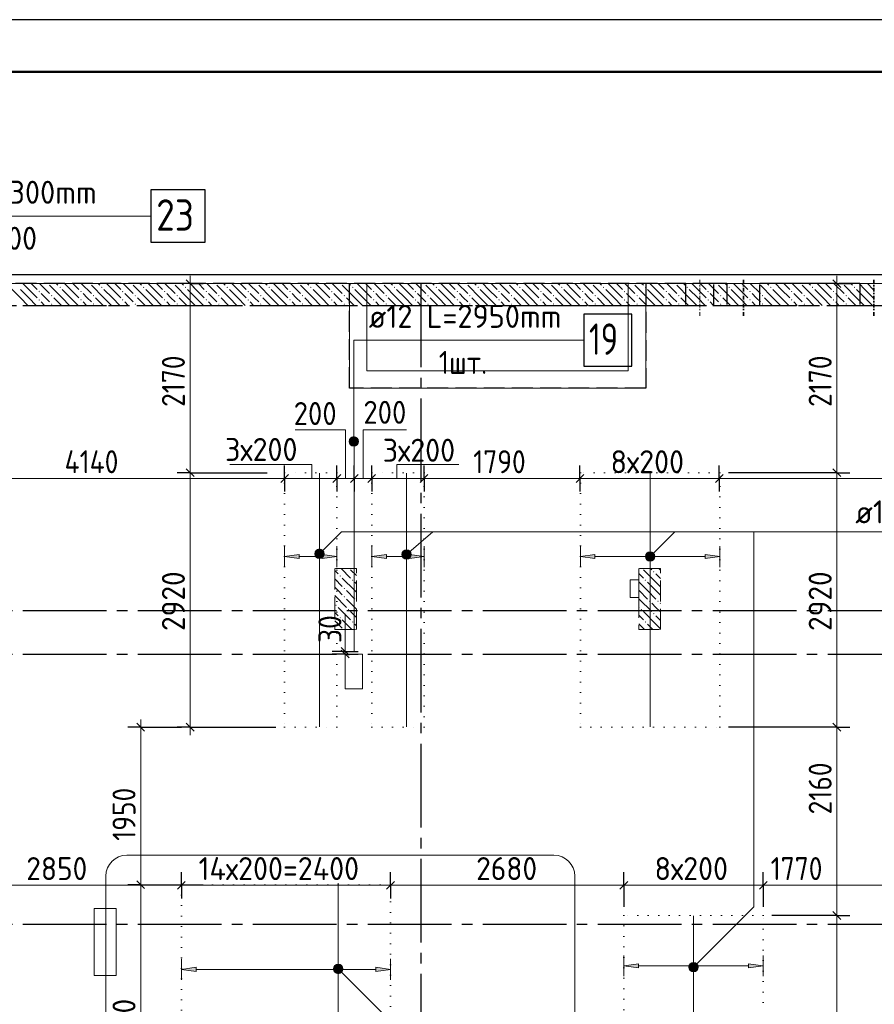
# Model space of a CAD drawing. Header units: millimetres. Extents: x 0 to 50400, y 0 to 35640.
# Tile 18 of 21: x 19908 to 29720, y 24343 to 35640. Entities that reach past the tile are written whole.
import ezdxf

# ---------------------------------------------------------------- set-up
doc = ezdxf.new("R2010")
doc.units = ezdxf.units.MM
for name, pattern in [('______2', [324, 240, -84]), ('______5', [1320, 960, -120, 120, -120]), ('______9', [120, 0, -120])]:
    doc.linetypes.add(name, pattern=pattern)
for name, color, linetype, lineweight in [('Standard', 7, 'Continuous', 25), ('ДОП Верх по Х', 7, 'Continuous', 25), ('ЖБ Перекрытие верхний уровень', 7, 'Continuous', 35), ('ЖБ Перекрытие средний уровень', 7, 'Continuous', 35), ('ЖБ Пилон', 7, 'Continuous', 35), ('ЖБ Стена верхний уровень', 7, 'Continuous', 35), ('Общий01', 7, 'Continuous', 13), ('Позиционная метка номер позиции', 7, 'Continuous', 13), ('Размерная линия_ общее', 7, 'Continuous', 13), ('Тени', 7, 'Continuous', 13)]:
    doc.layers.add(name, color=color, linetype=linetype, lineweight=lineweight)
doc.layers.add('Оси', color=7, linetype='______5', true_color=0x656565)
doc.styles.add('ISOCPEUR', font='txt')

msp = doc.modelspace()

# ---------------------------------------------------------------- hatches: boundary and pattern name
at = {"layer": 'ДОП Верх по Х', "linetype": 'Continuous', "lineweight": 13, "transparency": 33554687}
for points in [[(23118, 29456), (22950, 29480), (23118, 29504)], [(24118, 29456), (23950, 29480), (24118, 29504)], [(26513, 29456), (26345, 29480), (26513, 29504)], [(21933, 24720), (21765, 24744), (21933, 24768)], [(27013, 24760), (26845, 24784), (27013, 24808)]]:
    msp.add_hatch(color=7, dxfattribs=at).paths.add_polyline_path(points, flags=16)
for points in [[(23382, 29456), (23550, 29480), (23382, 29504)], [(24382, 29456), (24550, 29480), (24382, 29504)], [(27777, 29456), (27945, 29480), (27777, 29504)], [(23997, 24720), (24165, 24744), (23997, 24768)], [(28277, 24760), (28445, 24784), (28277, 24808)]]:
    msp.add_hatch(color=7, dxfattribs=at).paths.add_polyline_path(points)
at = {"layer": 'ЖБ Пилон', "linetype": 'Continuous', "lineweight": 18, "transparency": 33554687}
for points in [[(23580, 29257), (23588, 29265), (23595, 29257), (23588, 29250)], [(27180, 29305), (27188, 29313), (27195, 29305), (27188, 29297)], [(23724, 29209), (23732, 29217), (23739, 29209), (23732, 29201)], [(27084, 29209), (27092, 29217), (27099, 29209), (27092, 29201)], [(23628, 29113), (23636, 29121), (23643, 29113), (23636, 29105)], [(23532, 28921), (23540, 28929), (23547, 28921), (23540, 28913)], [(23628, 29017), (23636, 29025), (23643, 29017), (23636, 29010)], [(23772, 28969), (23775, 28973), (23775, 28966)], [(27132, 28969), (27140, 28977), (27147, 28969), (27140, 28961)], [(27228, 28969), (27236, 28977), (27243, 28969), (27236, 28961)], [(23676, 28873), (23684, 28881), (23691, 28873), (23684, 28865)], [(27036, 28873), (27044, 28881), (27051, 28873), (27044, 28865)], [(27180, 28825), (27188, 28833), (27195, 28825), (27188, 28817)], [(23580, 28777), (23588, 28785), (23595, 28777), (23588, 28770)], [(23724, 28729), (23732, 28737), (23739, 28729), (23732, 28721)], [(27084, 28729), (27092, 28737), (27099, 28729), (27092, 28721)]]:
    msp.add_hatch(color=7, dxfattribs=at).paths.add_polyline_path(points, flags=16)
at = {"layer": 'ЖБ Стена верхний уровень', "linetype": 'Continuous', "lineweight": 18, "transparency": 33554687}
for points in [[(20230, 32612), (20228, 32610), (20225, 32612)], [(20364, 32569), (20372, 32577), (20379, 32569), (20372, 32561)], [(20710, 32612), (20708, 32610), (20705, 32612)], [(20844, 32569), (20852, 32577), (20859, 32569), (20852, 32561)], [(21190, 32612), (21188, 32610), (21185, 32612)], [(21324, 32569), (21332, 32577), (21339, 32569), (21332, 32561)], [(21670, 32612), (21668, 32610), (21665, 32612)], [(21804, 32569), (21812, 32577), (21819, 32569), (21812, 32561)], [(22150, 32612), (22148, 32610), (22145, 32612)], [(22284, 32569), (22292, 32577), (22299, 32569), (22292, 32561)], [(22630, 32612), (22628, 32610), (22625, 32612)], [(22764, 32569), (22772, 32577), (22779, 32569), (22772, 32561)], [(23110, 32612), (23108, 32610), (23105, 32612)], [(23244, 32569), (23252, 32577), (23259, 32569), (23252, 32561)], [(23590, 32612), (23588, 32610), (23585, 32612)], [(23724, 32569), (23732, 32577), (23739, 32569), (23732, 32561)], [(24070, 32612), (24068, 32610), (24065, 32612)], [(24204, 32569), (24212, 32577), (24219, 32569), (24212, 32561)], [(24550, 32612), (24548, 32610), (24545, 32612)], [(24684, 32569), (24692, 32577), (24699, 32569), (24692, 32561)], [(25030, 32612), (25028, 32610), (25025, 32612)], [(25164, 32569), (25172, 32577), (25179, 32569), (25172, 32561)], [(25510, 32612), (25508, 32610), (25505, 32612)], [(25644, 32569), (25652, 32577), (25659, 32569), (25652, 32561)], [(25990, 32612), (25988, 32610), (25985, 32612)], [(26124, 32569), (26132, 32577), (26139, 32569), (26132, 32561)], [(26470, 32612), (26468, 32610), (26465, 32612)], [(26604, 32569), (26612, 32577), (26619, 32569), (26612, 32561)], [(26950, 32612), (26948, 32610), (26945, 32612)], [(27084, 32569), (27092, 32577), (27099, 32569), (27092, 32561)], [(27430, 32612), (27428, 32610), (27425, 32612)], [(27564, 32569), (27572, 32577), (27579, 32569), (27572, 32561)], [(27910, 32612), (27908, 32610), (27905, 32612)], [(28044, 32569), (28052, 32577), (28059, 32569), (28052, 32561)], [(28390, 32612), (28388, 32610), (28385, 32612)], [(28524, 32569), (28532, 32577), (28539, 32569), (28532, 32561)], [(28870, 32612), (28868, 32610), (28865, 32612)], [(29004, 32569), (29012, 32577), (29019, 32569), (29012, 32561)], [(29350, 32612), (29348, 32610), (29345, 32612)], [(29484, 32569), (29492, 32577), (29499, 32569), (29492, 32561)], [(20124, 32521), (20132, 32529), (20139, 32521), (20132, 32513)], [(20124, 32425), (20132, 32433), (20139, 32425), (20132, 32417)], [(20268, 32473), (20276, 32481), (20283, 32473), (20276, 32466)], [(20604, 32521), (20612, 32529), (20619, 32521), (20612, 32513)], [(20604, 32425), (20612, 32433), (20619, 32425), (20612, 32417)], [(20748, 32473), (20756, 32481), (20763, 32473), (20756, 32466)], [(21084, 32521), (21092, 32529), (21099, 32521), (21092, 32513)], [(21084, 32425), (21092, 32433), (21099, 32425), (21092, 32417)], [(21228, 32473), (21236, 32481), (21243, 32473), (21236, 32466)], [(21564, 32521), (21572, 32529), (21579, 32521), (21572, 32513)], [(21564, 32425), (21572, 32433), (21579, 32425), (21572, 32417)], [(21708, 32473), (21716, 32481), (21723, 32473), (21716, 32466)], [(22044, 32521), (22052, 32529), (22059, 32521), (22052, 32513)], [(22044, 32425), (22052, 32433), (22059, 32425), (22052, 32417)], [(22188, 32473), (22196, 32481), (22203, 32473), (22196, 32466)], [(22524, 32521), (22532, 32529), (22539, 32521), (22532, 32513)], [(22524, 32425), (22532, 32433), (22539, 32425), (22532, 32417)], [(22668, 32473), (22676, 32481), (22683, 32473), (22676, 32466)], [(23004, 32521), (23012, 32529), (23019, 32521), (23012, 32513)], [(23004, 32425), (23012, 32433), (23019, 32425), (23012, 32417)], [(23148, 32473), (23156, 32481), (23163, 32473), (23156, 32466)], [(23484, 32521), (23492, 32529), (23499, 32521), (23492, 32513)], [(23484, 32425), (23492, 32433), (23499, 32425), (23492, 32417)], [(23628, 32473), (23636, 32481), (23643, 32473), (23636, 32466)], [(23964, 32521), (23972, 32529), (23979, 32521), (23972, 32513)], [(23964, 32425), (23972, 32433), (23979, 32425), (23972, 32417)], [(24108, 32473), (24116, 32481), (24123, 32473), (24116, 32466)], [(24444, 32521), (24452, 32529), (24459, 32521), (24452, 32513)], [(24444, 32425), (24452, 32433), (24459, 32425), (24452, 32417)], [(24588, 32473), (24596, 32481), (24603, 32473), (24596, 32466)], [(24924, 32521), (24932, 32529), (24939, 32521), (24932, 32513)], [(24924, 32425), (24932, 32433), (24939, 32425), (24932, 32417)], [(25068, 32473), (25076, 32481), (25083, 32473), (25076, 32466)], [(25404, 32521), (25412, 32529), (25419, 32521), (25412, 32513)], [(25404, 32425), (25412, 32433), (25419, 32425), (25412, 32417)], [(25548, 32473), (25556, 32481), (25563, 32473), (25556, 32466)], [(25884, 32521), (25892, 32529), (25899, 32521), (25892, 32513)], [(25884, 32425), (25892, 32433), (25899, 32425), (25892, 32417)], [(26028, 32473), (26036, 32481), (26043, 32473), (26036, 32466)], [(26364, 32521), (26372, 32529), (26379, 32521), (26372, 32513)], [(26364, 32425), (26372, 32433), (26379, 32425), (26372, 32417)], [(26508, 32473), (26516, 32481), (26523, 32473), (26516, 32466)], [(26844, 32521), (26852, 32529), (26859, 32521), (26852, 32513)], [(26844, 32425), (26852, 32433), (26859, 32425), (26852, 32417)], [(26988, 32473), (26996, 32481), (27003, 32473), (26996, 32466)], [(27324, 32521), (27332, 32529), (27339, 32521), (27332, 32513)], [(27324, 32425), (27332, 32433), (27339, 32425), (27332, 32417)], [(27468, 32473), (27476, 32481), (27483, 32473), (27476, 32466)], [(27804, 32521), (27812, 32529), (27819, 32521), (27812, 32513)], [(27804, 32425), (27812, 32433), (27819, 32425), (27812, 32417)], [(27948, 32473), (27956, 32481), (27963, 32473), (27956, 32466)], [(28284, 32521), (28292, 32529), (28299, 32521), (28292, 32513)], [(28284, 32425), (28292, 32433), (28299, 32425), (28292, 32417)], [(28428, 32473), (28436, 32481), (28443, 32473), (28436, 32466)], [(28764, 32521), (28772, 32529), (28779, 32521), (28772, 32513)], [(28764, 32425), (28772, 32433), (28779, 32425), (28772, 32417)], [(28908, 32473), (28916, 32481), (28923, 32473), (28916, 32466)], [(29244, 32521), (29252, 32529), (29259, 32521), (29252, 32513)], [(29244, 32425), (29252, 32433), (29259, 32425), (29252, 32417)], [(29388, 32473), (29396, 32481), (29403, 32473), (29396, 32466)], [(20268, 32377), (20276, 32385), (20283, 32377), (20276, 32370)], [(20748, 32377), (20756, 32385), (20763, 32377), (20756, 32370)], [(21228, 32377), (21236, 32385), (21243, 32377), (21236, 32370)], [(21708, 32377), (21716, 32385), (21723, 32377), (21716, 32370)], [(22188, 32377), (22196, 32385), (22203, 32377), (22196, 32370)], [(22668, 32377), (22676, 32385), (22683, 32377), (22676, 32370)], [(23148, 32377), (23156, 32385), (23163, 32377), (23156, 32370)], [(23628, 32377), (23636, 32385), (23643, 32377), (23636, 32370)], [(24108, 32377), (24116, 32385), (24123, 32377), (24116, 32370)], [(24588, 32377), (24596, 32385), (24603, 32377), (24596, 32370)], [(25068, 32377), (25076, 32385), (25083, 32377), (25076, 32370)], [(25548, 32377), (25556, 32385), (25563, 32377), (25556, 32370)], [(26028, 32377), (26036, 32385), (26043, 32377), (26036, 32370)], [(26508, 32377), (26516, 32385), (26523, 32377), (26516, 32370)], [(26988, 32377), (26996, 32385), (27003, 32377), (26996, 32370)], [(27468, 32377), (27476, 32385), (27483, 32377), (27476, 32370)], [(27948, 32377), (27956, 32385), (27963, 32377), (27956, 32370)], [(28428, 32377), (28436, 32385), (28443, 32377), (28436, 32370)], [(28908, 32377), (28916, 32385), (28923, 32377), (28916, 32370)], [(29388, 32377), (29396, 32385), (29403, 32377), (29396, 32370)]]:
    msp.add_hatch(color=7, dxfattribs=at).paths.add_polyline_path(points, flags=16)
at = {"layer": 'Позиционная метка номер позиции', "linetype": 'Continuous', "lineweight": 13, "transparency": 33554687}
for points in [[(23698, 30829), (23791, 30829), (23771, 30849)], [(23698, 30829), (23771, 30849), (23717, 30849)], [(23717, 30849), (23771, 30849), (23744, 30856)], [(23690, 30802), (23798, 30802), (23791, 30829)], [(23690, 30802), (23791, 30829), (23698, 30829)], [(23698, 30775), (23798, 30802), (23690, 30802)], [(23698, 30775), (23791, 30775), (23798, 30802)], [(23717, 30756), (23791, 30775), (23698, 30775)], [(23717, 30756), (23771, 30756), (23791, 30775)], [(23771, 30756), (23717, 30756), (23744, 30748)], [(23298, 29527), (23388, 29475), (23312, 29552)], [(23298, 29500), (23364, 29461), (23298, 29527)], [(23298, 29527), (23364, 29461), (23388, 29475)], [(23336, 29461), (23298, 29500), (23312, 29475)], [(23298, 29500), (23336, 29461), (23364, 29461)], [(23312, 29552), (23402, 29500), (23336, 29565)], [(23312, 29552), (23388, 29475), (23402, 29500)], [(23336, 29565), (23402, 29500), (23402, 29527)], [(23336, 29565), (23402, 29527), (23364, 29565)], [(23364, 29565), (23402, 29527), (23388, 29552)], [(24297, 29494), (24360, 29451), (24299, 29521)], [(24333, 29453), (24297, 29494), (24309, 29469)], [(24297, 29494), (24333, 29453), (24360, 29451)], [(24299, 29521), (24385, 29463), (24315, 29545)], [(24299, 29521), (24360, 29451), (24385, 29463)], [(24315, 29545), (24401, 29487), (24340, 29557)], [(24315, 29545), (24385, 29463), (24401, 29487)], [(24340, 29557), (24401, 29487), (24403, 29514)], [(24340, 29557), (24403, 29514), (24368, 29555)], [(24368, 29555), (24403, 29514), (24391, 29539)], [(27093, 29495), (27183, 29443), (27107, 29519)], [(27093, 29467), (27159, 29429), (27093, 29495)], [(27093, 29495), (27159, 29429), (27183, 29443)], [(27107, 29519), (27197, 29467), (27131, 29533)], [(27107, 29519), (27183, 29443), (27197, 29467)], [(27131, 29533), (27197, 29467), (27197, 29495)], [(27131, 29533), (27197, 29495), (27159, 29533)], [(27159, 29533), (27197, 29495), (27183, 29519)], [(27131, 29429), (27093, 29467), (27107, 29443)], [(27093, 29467), (27131, 29429), (27159, 29429)], [(23513, 24762), (23551, 24800), (23527, 24786)], [(23551, 24800), (23513, 24762), (23513, 24734)], [(23551, 24800), (23513, 24734), (23579, 24800)], [(23579, 24800), (23513, 24734), (23527, 24710)], [(23579, 24800), (23527, 24710), (23603, 24786)], [(23603, 24786), (23527, 24710), (23551, 24696)], [(23603, 24786), (23551, 24696), (23617, 24762)], [(23617, 24762), (23551, 24696), (23579, 24696)], [(23617, 24762), (23579, 24696), (23617, 24734)], [(27593, 24784), (27683, 24732), (27607, 24808)], [(27593, 24756), (27659, 24718), (27593, 24784)], [(27593, 24784), (27659, 24718), (27683, 24732)], [(27631, 24718), (27593, 24756), (27607, 24732)], [(27593, 24756), (27631, 24718), (27659, 24718)], [(27607, 24808), (27697, 24756), (27631, 24822)], [(27607, 24808), (27683, 24732), (27697, 24756)], [(27631, 24822), (27697, 24756), (27697, 24784)], [(27631, 24822), (27697, 24784), (27659, 24822)], [(27659, 24822), (27697, 24784), (27683, 24808)], [(23617, 24734), (23579, 24696), (23603, 24710)]]:
    msp.add_hatch(color=7, dxfattribs=at).paths.add_polyline_path(points)

# ---------------------------------------------------------------- linework, layer by layer
at = {"layer": 'Standard', "color": 7, "linetype": 'Continuous', "lineweight": 25, "transparency": 33554687}
msp.add_lwpolyline([(0, 0), (50400, 0), (50400, 35640), (0, 35640), (0, 0)], close=True, dxfattribs=at)
at = {"layer": 'Standard', "color": 7, "linetype": 'Continuous', "lineweight": 50, "transparency": 33554687}
msp.add_lwpolyline([(2400, 35040), (49800, 35040), (49800, 600), (2400, 600), (2400, 35040)], close=True, dxfattribs=at)
at = {"layer": 'Standard', "color": 254, "linetype": 'Continuous', "lineweight": -3, "true_color": 0xc4c4ff, "transparency": 33554687}
msp.add_lwpolyline([(7965, 10212), (40388, 10212), (40388, 32712), (7965, 32712), (7965, 10212)], dxfattribs=at)
at = {"layer": 'ДОП Верх по Х', "color": 7, "linetype": 'Continuous', "lineweight": 18, "transparency": 33554687}
for p, q in [((23750, 28398), (23750, 30796)), ((23350, 30436), (23350, 27528)), ((24350, 30436), (24350, 27528)), ((27145, 30436), (27145, 27528)), ((23565, 25734), (23565, 22550)), ((27645, 25356), (27645, 22448))]:
    msp.add_line(p, q, dxfattribs=at)
at = {"layer": 'ДОП Верх по Х', "color": 251, "linetype": 'Continuous', "lineweight": 13, "true_color": 0x494949, "transparency": 33554687}
for p, q in [((22950, 29480), (22950, 29600)), ((23550, 29480), (23550, 29600)), ((23950, 29480), (23950, 29600)), ((24550, 29480), (24550, 29600)), ((26345, 29480), (26345, 29600)), ((27945, 29480), (27945, 29600)), ((22950, 29480), (23118, 29504)), ((23118, 29504), (23118, 29456)), ((23550, 29480), (23382, 29504)), ((23382, 29504), (23382, 29456)), ((23950, 29480), (24118, 29504)), ((24118, 29504), (24118, 29456)), ((24550, 29480), (24382, 29504)), ((24382, 29504), (24382, 29456)), ((26345, 29480), (26513, 29504)), ((26513, 29504), (26513, 29456)), ((27945, 29480), (27777, 29504)), ((27777, 29504), (27777, 29456)), ((23118, 29456), (22950, 29480)), ((22950, 29480), (22950, 29360)), ((22950, 29480), (22950, 29480)), ((23118, 29480), (23382, 29480)), ((23382, 29456), (23550, 29480)), ((23550, 29480), (23550, 29360)), ((23550, 29480), (23550, 29480)), ((24118, 29456), (23950, 29480)), ((23950, 29480), (23950, 29360)), ((23950, 29480), (23950, 29480)), ((24118, 29480), (24382, 29480)), ((24382, 29456), (24550, 29480)), ((24550, 29480), (24550, 29360)), ((24550, 29480), (24550, 29480)), ((26513, 29456), (26345, 29480)), ((26345, 29480), (26345, 29360)), ((26345, 29480), (26345, 29480)), ((26513, 29480), (27777, 29480)), ((27777, 29456), (27945, 29480)), ((27945, 29480), (27945, 29360)), ((27945, 29480), (27945, 29480)), ((21765, 24744), (21765, 24864)), ((24165, 24744), (24165, 24864)), ((26845, 24784), (26845, 24904)), ((28445, 24784), (28445, 24904)), ((21765, 24744), (21933, 24768)), ((21933, 24720), (21765, 24744)), ((21765, 24744), (21765, 24624)), ((21765, 24744), (21765, 24744)), ((21933, 24768), (21933, 24720)), ((21933, 24744), (23997, 24744)), ((24165, 24744), (23997, 24768)), ((23997, 24768), (23997, 24720)), ((23997, 24720), (24165, 24744)), ((24165, 24744), (24165, 24624)), ((24165, 24744), (24165, 24744)), ((26845, 24784), (27013, 24808)), ((27013, 24760), (26845, 24784)), ((26845, 24784), (26845, 24664)), ((26845, 24784), (26845, 24784)), ((27013, 24808), (27013, 24760)), ((27013, 24784), (28277, 24784)), ((28445, 24784), (28277, 24808)), ((28277, 24808), (28277, 24760)), ((28277, 24760), (28445, 24784)), ((28445, 24784), (28445, 24664)), ((28445, 24784), (28445, 24784))]:
    msp.add_line(p, q, dxfattribs=at)
at = {"layer": 'ДОП Верх по Х', "color": 7, "linetype": 'Continuous', "lineweight": 25, "transparency": 33554687}
for points in [[(21415, 33087), (22039, 33087), (22039, 33687), (21415, 33687), (21415, 33087)], [(26384, 31663), (26936, 31663), (26936, 32263), (26384, 32263), (26384, 31663)]]:
    msp.add_lwpolyline(points, dxfattribs=at)
at = {"layer": 'ЖБ Перекрытие верхний уровень', "color": 7, "linetype": 'Continuous', "lineweight": 18, "transparency": 33554687}
for p, q in [((23895, 32612), (9015, 32612)), ((23895, 31612), (23895, 32612)), ((40265, 32612), (26895, 32612)), ((26895, 32612), (26895, 31612)), ((26895, 31612), (23895, 31612)), ((27015, 29212), (26915, 29212)), ((26915, 29212), (26915, 29012)), ((27015, 29012), (27015, 29212)), ((26915, 29012), (27015, 29012)), ((23645, 28362), (23645, 27962)), ((23845, 28362), (23645, 28362)), ((23845, 27962), (23845, 28362)), ((23645, 27962), (23845, 27962)), ((20765, 25443), (20765, 24673)), ((21015, 25443), (20765, 25443)), ((21015, 24673), (21015, 25443)), ((20765, 24673), (21015, 24673))]:
    msp.add_line(p, q, dxfattribs=at)
at = {"layer": 'ЖБ Перекрытие средний уровень', "color": 7, "linetype": 'Continuous', "lineweight": 18, "transparency": 33554687}
for p, q in [((23695, 32612), (23695, 31412)), ((27095, 32612), (23695, 32612)), ((23895, 32612), (26895, 32612)), ((27095, 31412), (27095, 32612)), ((23695, 31412), (27095, 31412))]:
    msp.add_line(p, q, dxfattribs=at)
at = {"layer": 'ЖБ Перекрытие средний уровень', "color": 253, "linetype": '______2', "lineweight": -3, "true_color": 0xababab, "transparency": 33554687}
for p, q in [((23695, 31412), (23695, 32612)), ((27095, 32612), (27095, 31412)), ((27095, 31412), (23695, 31412))]:
    msp.add_line(p, q, dxfattribs=at)
at = {"layer": 'ЖБ Пилон', "color": 253, "linetype": '______2', "lineweight": 13, "true_color": 0xa0a0a0, "transparency": 33554687}
for p, q in [((23775, 29342), (23525, 29342)), ((23525, 29342), (23525, 28642)), ((23775, 28642), (23775, 29342)), ((27265, 29342), (27015, 29342)), ((27015, 29342), (27015, 28642)), ((27265, 28642), (27265, 29342)), ((23525, 28642), (23775, 28642)), ((27015, 28642), (27265, 28642))]:
    msp.add_line(p, q, dxfattribs=at)
at = {"layer": 'ЖБ Пилон', "color": 9, "linetype": 'Continuous', "lineweight": 18, "true_color": 0xc7c7c7, "transparency": 33554687}
for p, q in [((23525, 29320), (23564, 29281)), ((23598, 29342), (23708, 29233)), ((23775, 29262), (23708, 29329)), ((27015, 29286), (27068, 29233)), ((27212, 29185), (27068, 29329)), ((27150, 29342), (27164, 29329)), ((27212, 29281), (27265, 29228)), ((27260, 29329), (27246, 29342)), ((23525, 29224), (23612, 29137)), ((23756, 29089), (23612, 29233)), ((23756, 29185), (23775, 29166)), ((27116, 29089), (27015, 29190)), ((27116, 29185), (27212, 29089)), ((27212, 29185), (27265, 29132)), ((23564, 29089), (23525, 29128)), ((23612, 29041), (23564, 29089)), ((23660, 29089), (23756, 28993)), ((23756, 29089), (23775, 29070)), ((27020, 29089), (27116, 28993)), ((27116, 29089), (27212, 28993)), ((27212, 29089), (27265, 29036)), ((23525, 29032), (23660, 28897)), ((23660, 28993), (23775, 28878)), ((27020, 28993), (27164, 28849)), ((27212, 28897), (27164, 28945)), ((27260, 28945), (27265, 28940)), ((23525, 28840), (23564, 28801)), ((23564, 28897), (23708, 28753)), ((23775, 28782), (23708, 28849)), ((27015, 28902), (27020, 28897)), ((27212, 28705), (27068, 28849)), ((27260, 28849), (27212, 28897)), ((23525, 28744), (23612, 28657)), ((23722, 28642), (23612, 28753)), ((23756, 28705), (23775, 28686)), ((27015, 28806), (27068, 28753)), ((27082, 28642), (27015, 28710)), ((27116, 28705), (27178, 28642)), ((27212, 28801), (27265, 28748)), ((27212, 28705), (27265, 28652)), ((23530, 28642), (23525, 28648))]:
    msp.add_line(p, q, dxfattribs=at)
at = {"layer": 'ЖБ Стена верхний уровень', "color": 251, "linetype": '______2', "lineweight": -3, "true_color": 0x656565, "transparency": 33554687}
for p, q in [((27553, 32612), (9015, 32612)), ((27553, 32612), (27553, 32362)), ((27878, 32612), (27553, 32612)), ((27878, 32362), (27878, 32612)), ((28027, 32612), (27878, 32612)), ((28027, 32612), (28027, 32362)), ((28404, 32362), (28404, 32612)), ((29553, 32612), (28404, 32612)), ((29553, 32612), (29553, 32362)), ((9265, 32362), (27553, 32362)), ((27553, 32362), (27878, 32362)), ((27878, 32362), (36075, 32362)), ((28027, 32362), (28404, 32362)), ((29553, 32362), (29878, 32362))]:
    msp.add_line(p, q, dxfattribs=at)
at = {"layer": 'ЖБ Стена верхний уровень', "color": 9, "linetype": 'Continuous', "lineweight": 18, "true_color": 0xc7c7c7, "transparency": 33554687}
for p, q in [((19916, 32449), (19772, 32593)), ((19916, 32545), (20012, 32449)), ((20012, 32545), (19944, 32612)), ((20012, 32545), (20108, 32449)), ((20040, 32612), (20108, 32545)), ((20136, 32612), (20252, 32497)), ((20396, 32449), (20252, 32593)), ((20328, 32612), (20348, 32593)), ((20396, 32545), (20492, 32449)), ((20492, 32545), (20424, 32612)), ((20492, 32545), (20588, 32449)), ((20520, 32612), (20588, 32545)), ((20616, 32612), (20732, 32497)), ((20876, 32449), (20732, 32593)), ((20808, 32612), (20828, 32593)), ((20876, 32545), (20972, 32449)), ((20972, 32545), (20904, 32612)), ((20972, 32545), (21068, 32449)), ((21000, 32612), (21068, 32545)), ((21096, 32612), (21212, 32497)), ((21356, 32449), (21212, 32593)), ((21288, 32612), (21308, 32593)), ((21356, 32545), (21452, 32449)), ((21452, 32545), (21384, 32612)), ((21452, 32545), (21548, 32449)), ((21480, 32612), (21548, 32545)), ((21576, 32612), (21692, 32497)), ((21836, 32449), (21692, 32593)), ((21768, 32612), (21788, 32593)), ((21836, 32545), (21932, 32449)), ((21932, 32545), (21864, 32612)), ((21932, 32545), (22028, 32449)), ((21960, 32612), (22028, 32545)), ((22056, 32612), (22172, 32497)), ((22316, 32449), (22172, 32593)), ((22248, 32612), (22268, 32593)), ((22316, 32545), (22412, 32449)), ((22412, 32545), (22344, 32612)), ((22412, 32545), (22508, 32449)), ((22440, 32612), (22508, 32545)), ((22536, 32612), (22652, 32497)), ((22796, 32449), (22652, 32593)), ((22728, 32612), (22748, 32593)), ((22796, 32545), (22892, 32449)), ((22892, 32545), (22824, 32612)), ((22892, 32545), (22988, 32449)), ((22920, 32612), (22988, 32545)), ((23016, 32612), (23132, 32497)), ((23276, 32449), (23132, 32593)), ((23208, 32612), (23228, 32593)), ((23276, 32545), (23372, 32449)), ((23372, 32545), (23304, 32612)), ((23372, 32545), (23468, 32449)), ((23400, 32612), (23468, 32545)), ((23496, 32612), (23612, 32497)), ((23756, 32449), (23612, 32593)), ((23688, 32612), (23708, 32593)), ((23756, 32545), (23852, 32449)), ((23852, 32545), (23784, 32612)), ((23852, 32545), (23948, 32449)), ((23880, 32612), (23948, 32545)), ((23976, 32612), (24092, 32497)), ((24236, 32449), (24092, 32593)), ((24168, 32612), (24188, 32593)), ((24236, 32545), (24332, 32449)), ((24332, 32545), (24264, 32612)), ((24332, 32545), (24428, 32449)), ((24360, 32612), (24428, 32545)), ((24456, 32612), (24572, 32497)), ((24716, 32449), (24572, 32593)), ((24648, 32612), (24668, 32593)), ((24716, 32545), (24812, 32449)), ((24812, 32545), (24744, 32612)), ((24812, 32545), (24908, 32449)), ((24840, 32612), (24908, 32545)), ((24936, 32612), (25052, 32497)), ((25196, 32449), (25052, 32593)), ((25128, 32612), (25148, 32593)), ((25196, 32545), (25292, 32449)), ((25292, 32545), (25224, 32612)), ((25292, 32545), (25388, 32449)), ((25320, 32612), (25388, 32545)), ((25416, 32612), (25532, 32497)), ((25676, 32449), (25532, 32593)), ((25608, 32612), (25628, 32593)), ((25676, 32545), (25772, 32449)), ((25772, 32545), (25704, 32612)), ((25772, 32545), (25868, 32449)), ((25800, 32612), (25868, 32545)), ((25896, 32612), (26012, 32497)), ((26156, 32449), (26012, 32593)), ((26088, 32612), (26108, 32593)), ((26156, 32545), (26252, 32449)), ((26252, 32545), (26184, 32612)), ((26252, 32545), (26348, 32449)), ((26280, 32612), (26348, 32545)), ((26376, 32612), (26492, 32497)), ((26636, 32449), (26492, 32593)), ((26568, 32612), (26588, 32593)), ((26636, 32545), (26732, 32449)), ((26732, 32545), (26664, 32612)), ((26732, 32545), (26828, 32449)), ((26760, 32612), (26828, 32545)), ((26856, 32612), (26972, 32497)), ((27116, 32449), (26972, 32593)), ((27048, 32612), (27068, 32593)), ((27116, 32545), (27212, 32449)), ((27212, 32545), (27144, 32612)), ((27212, 32545), (27308, 32449)), ((27240, 32612), (27308, 32545)), ((27336, 32612), (27452, 32497)), ((27596, 32449), (27452, 32593)), ((27528, 32612), (27548, 32593)), ((27596, 32545), (27692, 32449)), ((27692, 32545), (27624, 32612)), ((27692, 32545), (27788, 32449)), ((27720, 32612), (27788, 32545)), ((27816, 32612), (27932, 32497)), ((28076, 32449), (27932, 32593)), ((28008, 32612), (28028, 32593)), ((28076, 32545), (28172, 32449)), ((28172, 32545), (28104, 32612)), ((28172, 32545), (28268, 32449)), ((28200, 32612), (28268, 32545)), ((28296, 32612), (28412, 32497)), ((28556, 32449), (28412, 32593)), ((28488, 32612), (28508, 32593)), ((28556, 32545), (28652, 32449)), ((28652, 32545), (28584, 32612)), ((28652, 32545), (28748, 32449)), ((28680, 32612), (28748, 32545)), ((28776, 32612), (28892, 32497)), ((29036, 32449), (28892, 32593)), ((28968, 32612), (28988, 32593)), ((29036, 32545), (29132, 32449)), ((29132, 32545), (29064, 32612)), ((29132, 32545), (29228, 32449)), ((29160, 32612), (29228, 32545)), ((29256, 32612), (29372, 32497)), ((29516, 32449), (29372, 32593)), ((29448, 32612), (29468, 32593)), ((29516, 32545), (29612, 32449)), ((29612, 32545), (29544, 32612)), ((29612, 32545), (29708, 32449)), ((29640, 32612), (29708, 32545)), ((19916, 32449), (20002, 32362)), ((20012, 32449), (20098, 32362)), ((20204, 32449), (20156, 32497)), ((20252, 32401), (20204, 32449)), ((20300, 32449), (20387, 32362)), ((20396, 32449), (20482, 32362)), ((20492, 32449), (20578, 32362)), ((20684, 32449), (20636, 32497)), ((20732, 32401), (20684, 32449)), ((20780, 32449), (20867, 32362)), ((20876, 32449), (20962, 32362)), ((20972, 32449), (21058, 32362)), ((21164, 32449), (21116, 32497)), ((21212, 32401), (21164, 32449)), ((21260, 32449), (21347, 32362)), ((21356, 32449), (21442, 32362)), ((21452, 32449), (21538, 32362)), ((21644, 32449), (21596, 32497)), ((21692, 32401), (21644, 32449)), ((21740, 32449), (21827, 32362)), ((21836, 32449), (21922, 32362)), ((21932, 32449), (22018, 32362)), ((22124, 32449), (22076, 32497)), ((22172, 32401), (22124, 32449)), ((22220, 32449), (22307, 32362)), ((22316, 32449), (22402, 32362)), ((22412, 32449), (22498, 32362)), ((22604, 32449), (22556, 32497)), ((22652, 32401), (22604, 32449)), ((22700, 32449), (22787, 32362)), ((22796, 32449), (22882, 32362)), ((22892, 32449), (22978, 32362)), ((23084, 32449), (23036, 32497)), ((23132, 32401), (23084, 32449)), ((23180, 32449), (23267, 32362)), ((23276, 32449), (23362, 32362)), ((23372, 32449), (23458, 32362)), ((23564, 32449), (23516, 32497)), ((23612, 32401), (23564, 32449)), ((23660, 32449), (23747, 32362)), ((23756, 32449), (23842, 32362)), ((23852, 32449), (23938, 32362)), ((24044, 32449), (23996, 32497)), ((24092, 32401), (24044, 32449)), ((24140, 32449), (24227, 32362)), ((24236, 32449), (24322, 32362)), ((24332, 32449), (24418, 32362)), ((24524, 32449), (24476, 32497)), ((24572, 32401), (24524, 32449)), ((24620, 32449), (24707, 32362)), ((24716, 32449), (24802, 32362)), ((24812, 32449), (24898, 32362)), ((25004, 32449), (24956, 32497)), ((25052, 32401), (25004, 32449)), ((25100, 32449), (25187, 32362)), ((25196, 32449), (25282, 32362)), ((25292, 32449), (25378, 32362)), ((25484, 32449), (25436, 32497)), ((25532, 32401), (25484, 32449)), ((25580, 32449), (25667, 32362)), ((25676, 32449), (25762, 32362)), ((25772, 32449), (25858, 32362)), ((25964, 32449), (25916, 32497)), ((26012, 32401), (25964, 32449)), ((26060, 32449), (26147, 32362)), ((26156, 32449), (26242, 32362)), ((26252, 32449), (26338, 32362)), ((26444, 32449), (26396, 32497)), ((26492, 32401), (26444, 32449)), ((26540, 32449), (26627, 32362)), ((26636, 32449), (26722, 32362)), ((26732, 32449), (26818, 32362)), ((26924, 32449), (26876, 32497)), ((26972, 32401), (26924, 32449)), ((27020, 32449), (27107, 32362)), ((27116, 32449), (27202, 32362)), ((27212, 32449), (27298, 32362)), ((27404, 32449), (27356, 32497)), ((27452, 32401), (27404, 32449)), ((27500, 32449), (27587, 32362)), ((27596, 32449), (27682, 32362)), ((27692, 32449), (27778, 32362)), ((27884, 32449), (27836, 32497)), ((27932, 32401), (27884, 32449)), ((27980, 32449), (28067, 32362)), ((28076, 32449), (28162, 32362)), ((28172, 32449), (28258, 32362)), ((28364, 32449), (28316, 32497)), ((28412, 32401), (28364, 32449)), ((28460, 32449), (28547, 32362)), ((28556, 32449), (28642, 32362)), ((28652, 32449), (28738, 32362)), ((28844, 32449), (28796, 32497)), ((28892, 32401), (28844, 32449)), ((28940, 32449), (29027, 32362)), ((29036, 32449), (29122, 32362)), ((29132, 32449), (29218, 32362)), ((29324, 32449), (29276, 32497)), ((29372, 32401), (29324, 32449)), ((29420, 32449), (29507, 32362)), ((29516, 32449), (29602, 32362)), ((29612, 32449), (29698, 32362)), ((20156, 32401), (20194, 32362)), ((20636, 32401), (20674, 32362)), ((21116, 32401), (21154, 32362)), ((21596, 32401), (21634, 32362)), ((22076, 32401), (22114, 32362)), ((22556, 32401), (22594, 32362)), ((23036, 32401), (23074, 32362)), ((23516, 32401), (23554, 32362)), ((23996, 32401), (24034, 32362)), ((24476, 32401), (24514, 32362)), ((24956, 32401), (24994, 32362)), ((25436, 32401), (25474, 32362)), ((25916, 32401), (25954, 32362)), ((26396, 32401), (26434, 32362)), ((26876, 32401), (26914, 32362)), ((27356, 32401), (27394, 32362)), ((27836, 32401), (27874, 32362)), ((28316, 32401), (28354, 32362)), ((28796, 32401), (28834, 32362)), ((29276, 32401), (29314, 32362))]:
    msp.add_line(p, q, dxfattribs=at)
at = {"layer": 'ЖБ Стена верхний уровень', "color": 251, "linetype": '______2', "lineweight": 18, "true_color": 0x656565, "transparency": 33554687}
for points in [[(27716, 32612), (27716, 32654), (27716, 32612)], [(27716, 32596), (27716, 32579), (27716, 32596)], [(27716, 32520), (27716, 32562), (27716, 32520)], [(27716, 32505), (27716, 32489), (27716, 32505)], [(27716, 32430), (27716, 32472), (27716, 32430)], [(27716, 32413), (27716, 32397), (27716, 32413)], [(27716, 32338), (27716, 32380), (27716, 32338)], [(27716, 32323), (27716, 32306), (27716, 32323)], [(27716, 32244), (27716, 32285), (27716, 32244)]]:
    msp.add_lwpolyline(points, dxfattribs=at)
at = {"layer": 'ЖБ Стена верхний уровень', "color": 251, "linetype": '______2', "lineweight": -3, "true_color": 0x656565, "transparency": 33554687}
for points in [[(28216, 32612), (28216, 32654), (28216, 32612)], [(29716, 32612), (29716, 32654), (29716, 32612)], [(28216, 32596), (28216, 32579), (28216, 32596)], [(28216, 32520), (28216, 32562), (28216, 32520)], [(29716, 32596), (29716, 32579), (29716, 32596)], [(29716, 32520), (29716, 32562), (29716, 32520)], [(28216, 32505), (28216, 32489), (28216, 32505)], [(28216, 32430), (28216, 32472), (28216, 32430)], [(29716, 32505), (29716, 32489), (29716, 32505)], [(29716, 32430), (29716, 32472), (29716, 32430)], [(28216, 32413), (28216, 32397), (28216, 32413)], [(28216, 32338), (28216, 32380), (28216, 32338)], [(28216, 32323), (28216, 32306), (28216, 32323)], [(29716, 32413), (29716, 32397), (29716, 32413)], [(29716, 32338), (29716, 32380), (29716, 32338)], [(29716, 32323), (29716, 32306), (29716, 32323)], [(28216, 32244), (28216, 32285), (28216, 32244)], [(29716, 32244), (29716, 32285), (29716, 32244)]]:
    msp.add_lwpolyline(points, dxfattribs=at)
at = {"layer": 'Общий01', "color": 7, "linetype": 'Continuous', "lineweight": 13, "transparency": 33554687}
for p, q in [((23650, 30936), (23070, 30936)), ((23650, 30376), (23650, 30936)), ((23850, 30382), (23850, 30936)), ((23850, 30936), (24350, 30936)), ((23262, 30536), (22322, 30536)), ((23262, 30376), (23262, 30536)), ((24239, 30376), (24239, 30536)), ((24239, 30536), (24949, 30536)), ((23645, 28392), (23645, 28822))]:
    msp.add_line(p, q, dxfattribs=at)
at = {"layer": 'Общий01', "color": 240, "linetype": 'Continuous', "lineweight": 18, "transparency": 33554687}
for p, q in [((21138, 26054), (26041, 26054)), ((20898, 12783), (20898, 25814)), ((26281, 25814), (26281, 12783))]:
    msp.add_line(p, q, dxfattribs=at)
for centre, start, end in [((21138, 25814), 90, 180), ((26041, 25814), 0, 90)]:
    msp.add_arc(centre, 240, start, end, dxfattribs=at)
at = {"layer": 'Оси', "color": 8, "linetype": '______5', "lineweight": -3, "transparency": 33554687}
for p, q in [((24515, 32612), (24515, 8317)), ((8065, 32362), (42963, 32362)), ((8065, 28862), (42963, 28862)), ((8065, 28362), (42963, 28362)), ((8065, 25262), (42963, 25262))]:
    msp.add_line(p, q, dxfattribs=at)
at = {"layer": 'Позиционная метка номер позиции', "color": 7, "linetype": 'Continuous', "lineweight": 13, "transparency": 33554687}
for p, q in [((23744, 30856), (23744, 30856)), ((23690, 30802), (23690, 30802)), ((23744, 30748), (23744, 30748)), ((23798, 30802), (23798, 30802)), ((23312, 29552), (23312, 29552)), ((23388, 29552), (23388, 29552)), ((24315, 29545), (24315, 29545)), ((24391, 29539), (24391, 29539)), ((27107, 29519), (27107, 29519)), ((27183, 29519), (27183, 29519)), ((23312, 29475), (23312, 29475)), ((23388, 29475), (23388, 29475)), ((24309, 29469), (24309, 29469)), ((24385, 29463), (24385, 29463)), ((27107, 29443), (27107, 29443)), ((27183, 29443), (27183, 29443)), ((23527, 24786), (23527, 24786)), ((23603, 24786), (23603, 24786)), ((27607, 24808), (27607, 24808)), ((27683, 24808), (27683, 24808)), ((23527, 24710), (23527, 24710)), ((23603, 24710), (23603, 24710)), ((27607, 24732), (27607, 24732)), ((27683, 24732), (27683, 24732))]:
    msp.add_line(p, q, dxfattribs=at)
for points in [[(18010, 29945), (18272, 30207), (18272, 33387), (21421, 33387)], [(23744, 30802), (23744, 31963), (26384, 31963)], [(23350, 29513), (23601, 29764), (24650, 29764)], [(24350, 29504), (24650, 29764), (27428, 29764)], [(27145, 29481), (27428, 29764), (31935, 29764)], [(27645, 24770), (28338, 25463), (28338, 29764)], [(23565, 24748), (25361, 22952), (25361, 21432), (22349, 21432)]]:
    msp.add_lwpolyline(points, dxfattribs=at)
for centre in [(23744, 30802), (23350, 29513), (24350, 29504), (27145, 29481), (23565, 24748), (27645, 24770)]:
    msp.add_circle(centre, 54, dxfattribs=at)
at = {"layer": 'Размерная линия_ общее', "color": 7, "linetype": 'Continuous', "lineweight": 25, "transparency": 33554687}
for p, q in [((21910, 32567), (21820, 32657)), ((29335, 32567), (29245, 32657)), ((21910, 30397), (21820, 30487)), ((22905, 30331), (22995, 30421)), ((23505, 30331), (23595, 30421)), ((23705, 30331), (23795, 30421)), ((23905, 30331), (23995, 30421)), ((24505, 30331), (24595, 30421)), ((26295, 30331), (26385, 30421)), ((27895, 30331), (27985, 30421)), ((29335, 30397), (29245, 30487)), ((23690, 28347), (23600, 28437)), ((23690, 28317), (23600, 28407)), ((21343, 27477), (21253, 27567)), ((21910, 27477), (21820, 27567)), ((29335, 27477), (29245, 27567)), ((21343, 25670), (21253, 25760)), ((21720, 25663), (21810, 25753)), ((24120, 25663), (24210, 25753)), ((26800, 25663), (26890, 25753)), ((28400, 25663), (28490, 25753)), ((29335, 25317), (29245, 25407))]:
    msp.add_line(p, q, dxfattribs=at)
at = {"layer": 'Размерная линия_ общее', "color": 7, "linetype": 'Continuous', "lineweight": 13, "transparency": 33554687}
for p, q in [((21865, 32612), (21865, 32702)), ((29290, 32612), (29290, 32702)), ((21865, 30442), (21865, 32612)), ((29290, 30442), (29290, 32612)), ((29290, 27522), (29290, 30442)), ((22950, 30376), (23550, 30376)), ((23550, 30376), (23750, 30376)), ((23750, 30376), (23950, 30376)), ((23950, 30376), (24550, 30376)), ((24550, 30376), (26340, 30376)), ((26340, 30376), (27940, 30376)), ((27940, 30376), (39165, 30376)), ((23645, 28392), (23645, 28482)), ((23645, 28362), (23645, 28272)), ((21298, 27522), (21298, 27612)), ((21298, 25715), (21298, 27522)), ((21865, 27522), (21865, 27432)), ((29290, 25362), (29290, 27522)), ((18915, 25708), (21765, 25708)), ((21298, 22515), (21298, 25715)), ((21765, 25708), (24165, 25708)), ((24165, 25708), (26845, 25708)), ((26845, 25708), (28445, 25708)), ((28445, 25708), (30215, 25708)), ((29290, 22442), (29290, 25362))]:
    msp.add_line(p, q, dxfattribs=at)
at = {"layer": 'Размерная линия_ общее', "color": 7, "linetype": 'Continuous', "lineweight": -3, "transparency": 33554687}
for p, q in [((21865, 32612), (21715, 32612)), ((21865, 32612), (22015, 32612)), ((21865, 32612), (21865, 32612)), ((29290, 32612), (28504, 32612)), ((29290, 32612), (29140, 32612)), ((29290, 32612), (29440, 32612)), ((22950, 30376), (22950, 30526)), ((23550, 30376), (23550, 30526)), ((23750, 30376), (23750, 30526)), ((23950, 30376), (23950, 30526)), ((24550, 30376), (24550, 30526)), ((26340, 30376), (26340, 30526)), ((27940, 30376), (27940, 30526)), ((21865, 30442), (21715, 30442)), ((21865, 30442), (22015, 30442)), ((21865, 30442), (22750, 30442)), ((29290, 30442), (29140, 30442)), ((29290, 30442), (29440, 30442)), ((22950, 30376), (22950, 30226)), ((22950, 30376), (22950, 30376)), ((23550, 30376), (23550, 30226)), ((23550, 30376), (23550, 30376)), ((23750, 30376), (23750, 30226)), ((23750, 30376), (23750, 30376)), ((23950, 30376), (23950, 30226)), ((23950, 30376), (23950, 30376)), ((24550, 30376), (24550, 30226)), ((24550, 30376), (24550, 30376)), ((26340, 30376), (26340, 30226)), ((26340, 30376), (26340, 30376)), ((27940, 30376), (27940, 30226)), ((27940, 30376), (27940, 30376)), ((23645, 28392), (23495, 28392)), ((23645, 28362), (23495, 28362)), ((23645, 28362), (23513, 28362)), ((23645, 28392), (23795, 28392)), ((23645, 28392), (23645, 28392)), ((23645, 28362), (23795, 28362)), ((21298, 27522), (21148, 27522)), ((21298, 27522), (21448, 27522)), ((21298, 27522), (21765, 27522)), ((21865, 27522), (21715, 27522)), ((21865, 27522), (22015, 27522)), ((21865, 27522), (22850, 27522)), ((29290, 27522), (29140, 27522)), ((29290, 27522), (29440, 27522)), ((21765, 25708), (21765, 25858)), ((24165, 25708), (24165, 25858)), ((26845, 25708), (26845, 25858)), ((28445, 25708), (28445, 25858)), ((21298, 25715), (21148, 25715)), ((21298, 25715), (21448, 25715)), ((21298, 25715), (22015, 25715)), ((21765, 25708), (21765, 25558)), ((21765, 25708), (21765, 25675)), ((24165, 25708), (24165, 25558)), ((24165, 25708), (24165, 25675)), ((26845, 25708), (26845, 25558)), ((26845, 25708), (26845, 25462)), ((28445, 25708), (28445, 25558)), ((28445, 25708), (28445, 25462)), ((29290, 25362), (29140, 25362)), ((29290, 25362), (29440, 25362))]:
    msp.add_line(p, q, dxfattribs=at)
at = {"layer": 'Размерная линия_ общее', "color": 7, "linetype": 'Continuous', "lineweight": 13, "transparency": 33554687}
for points in [[(21865, 27522), (21865, 28506), (21865, 28506), (21865, 30442)], [(18810, 30376), (22287, 30376), (22287, 30376), (22950, 30376)], [(23645, 28362), (23645, 28364), (23645, 28364), (23645, 28392)]]:
    msp.add_lwpolyline(points, dxfattribs=at)
at = {"layer": 'Размерная линия_ общее', "color": 7, "linetype": 'Continuous', "lineweight": -3, "transparency": 33554687}
for points in [[(29290, 30442), (29270, 30442), (29270, 30442), (28045, 30442)], [(29290, 27522), (29270, 27522), (29270, 27522), (29270, 27522), (29270, 27522), (28045, 27522)], [(29290, 25362), (29270, 25362), (29270, 25362), (29270, 25362), (29270, 25362), (29270, 25362), (29270, 25362), (28545, 25362)]]:
    msp.add_lwpolyline(points, dxfattribs=at)
at = {"layer": 'Тени', "color": 7, "linetype": '______9', "lineweight": 13, "transparency": 33554687}
for p, q in [((23550, 30442), (22950, 30442)), ((22950, 30442), (22950, 27522)), ((23550, 27522), (23550, 30442)), ((24550, 30442), (23950, 30442)), ((23950, 30442), (23950, 27522)), ((24550, 27522), (24550, 30442)), ((27945, 30442), (26345, 30442)), ((26345, 30442), (26345, 27522)), ((27945, 27522), (27945, 30442)), ((22950, 27522), (23550, 27522)), ((23950, 27522), (24550, 27522)), ((26345, 27522), (27945, 27522)), ((24165, 25715), (21765, 25715)), ((21765, 25715), (21765, 22515)), ((24165, 22515), (24165, 25715)), ((28445, 25362), (26845, 25362)), ((26845, 25362), (26845, 22442)), ((28445, 22442), (28445, 25362))]:
    msp.add_line(p, q, dxfattribs=at)

# ---------------------------------------------------------------- texts
at = {"layer": 'ДОП Верх по Х', "color": 7, "linetype": 'Continuous', "lineweight": 13, "transparency": 33554687, "attachment_point": 7, "style": 'ISOCPEUR'}
for s, insert, char_height, width in [('\\W0.96;ø14 L=3300mm ', (18576, 33528), 264, 2607.13), ('\\W0.87;23', (21475, 33219), 360, 660.97), ('\\W0.95;ш.200 ', (19302, 33000), 264, 1154.56), ('\\W0.96;ø12 L=2950mm ', (23915, 32104), 264, 2580.62), ('\\W0.75;19', (26444, 31795), 360, 566.75), ('\\W0.89;1шт. ', (24720, 31576), 264, 961.96), ('\\W0.96;ø12 L=2920mm ', (29501, 29861), 264, 2580.63)]:
    msp.add_mtext(s, dxfattribs=dict(at, insert=insert, char_height=char_height, width=width))
at = {"layer": 'Размерная линия_ общее', "color": 7, "linetype": 'Continuous', "lineweight": 25, "transparency": 33554687, "char_height": 264, "attachment_point": 7, "rotation": 90, "style": 'ISOCPEUR'}
for s, insert, width in [('\\W0.87;2170', (21805, 31197), 800.28), ('\\W0.87;2170', (29230, 31197), 800.28), ('\\W0.93;2920', (21805, 28626), 861.73), ('\\W0.93;2920', (29230, 28626), 861.73), ('\\W0.87;30', (23602, 28488), 484.71), ('\\W0.87;2160', (29230, 26522), 800.28), ('\\W0.87;1950', (21238, 26219), 800.28), ('\\W0.93;3200', (21238, 23729), 861.71)]:
    msp.add_mtext(s, dxfattribs=dict(at, insert=insert, width=width))
at = {"layer": 'Размерная линия_ общее', "color": 7, "linetype": 'Continuous', "lineweight": 25, "transparency": 33554687, "char_height": 264, "attachment_point": 7, "style": 'ISOCPEUR'}
for s, insert, width in [('\\W0.91;200', (23054, 30989), 674.39), ('\\W0.91;200', (23854, 31003), 674.39), ('\\W0.95;3х200', (22266, 30577), 1048.03), ('\\W0.95;3х200', (24076, 30568), 1048.03), ('\\W0.87;4140', (20424, 30436), 854.31), ('\\W0.87;1790', (25115, 30436), 800.28), ('\\W0.95;8х200', (26691, 30436), 1048.03), ('\\W0.93;2850', (19984, 25768), 861.72), ('\\W0.95;14х200=2400', (21962, 25768), 2156.83), ('\\W0.93;2680', (25149, 25768), 861.71), ('\\W0.95;8х200', (27196, 25768), 1048.03), ('\\W0.87;1770', (28530, 25768), 800.29)]:
    msp.add_mtext(s, dxfattribs=dict(at, insert=insert, width=width))

doc.saveas('drawing.dxf')
